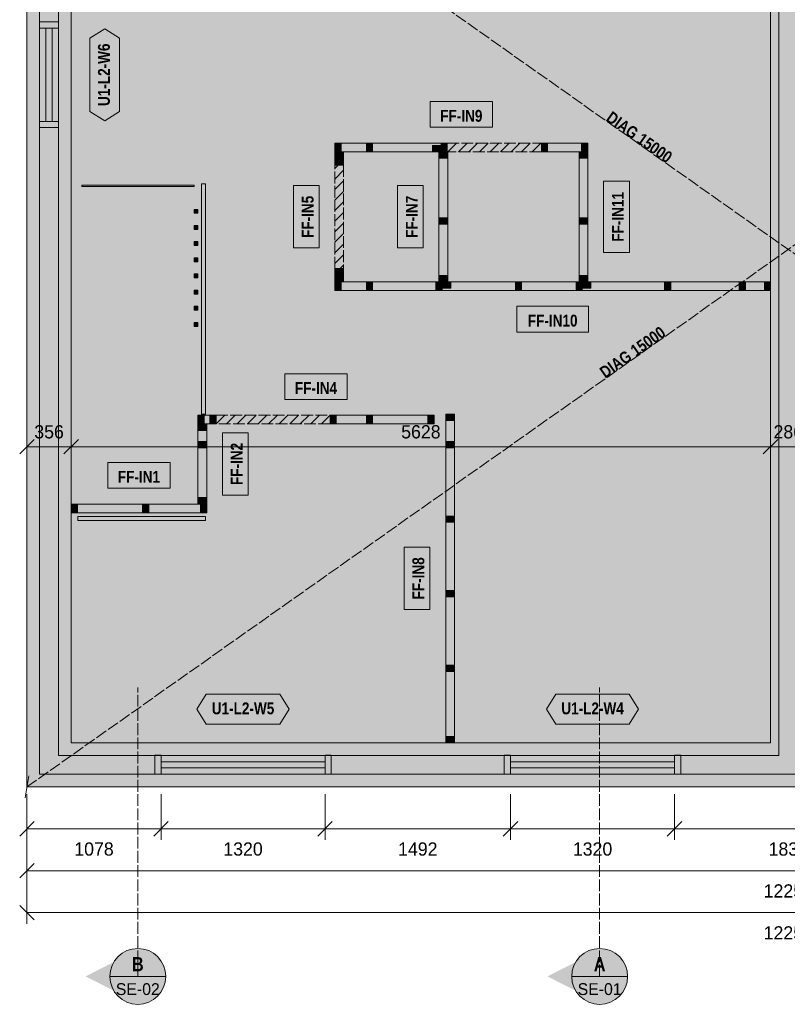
# Model space of a CAD drawing. Header units: millimetres. Extents: x 17 to 413, y 4 to 292.
# Tile 3 of 7: x 81 to 163, y 68 to 173. Entities that reach past the tile are written whole.
import ezdxf
from ezdxf.enums import TextEntityAlignment as Align

# ---------------------------------------------------------------- set-up
doc = ezdxf.new("R2010")
doc.units = ezdxf.units.MM
doc.linetypes.add('DASHED', pattern=[1.524, 1.27, -0.254])
for name, color, linetype in [('FILL-C_B2B2B5', 7, 'Continuous'), ('FILL-EPS', 7, 'Continuous'), ('FILL-RED', 7, 'Continuous'), ('FILL-TEAL_DK', 7, 'Continuous'), ('FILL-TIMBER', 7, 'Continuous'), ('FILL-WHITE', 7, 'Continuous'), ('LINE-C_85297A', 7, 'Continuous'), ('LINE-C_85297A-DASH', 7, 'DASHED'), ('LINE-INK', 7, 'Continuous'), ('LINE-INK-DASH', 7, 'DASHED'), ('LINE-RED', 7, 'Continuous'), ('LINE-RED-DASH', 7, 'DASHED'), ('LINE-STEEL_GREY', 7, 'Continuous'), ('LINE-STEEL_GREY-DASH', 7, 'DASHED'), ('LINE-TEAL_DK', 7, 'Continuous'), ('LINE-TIMBER_DK', 7, 'Continuous'), ('TEXT-C_85297A', 7, 'Continuous'), ('TEXT-INK', 7, 'Continuous'), ('TEXT-RED', 7, 'Continuous'), ('TEXT-TEAL_DK', 7, 'Continuous')]:
    doc.layers.add(name, color=color, linetype=linetype)
doc.styles.add('OpenSansCondensed-Bold', font='OpenSansCondensed-Bold.ttf')

msp = doc.modelspace()

# ---------------------------------------------------------------- hatches: boundary and pattern name
at = {"layer": 'FILL-C_B2B2B5', "true_color": 0xb2b2b5}
h = msp.add_hatch(color=253, dxfattribs=at)
h.dxf.hatch_style = 1
h.paths.add_polyline_path([(243.33, 205.08), (243.33, 92.42), (82.67, 92.42), (82.67, 205.08)])
h.paths.add_polyline_path([(241.3, 94.45), (241.3, 203.05), (164.02, 203.05), (164.02, 94.45)], flags=0)
h.paths.add_polyline_path([(84.7, 203.05), (84.7, 94.45), (161.98, 94.45), (161.98, 203.05)], flags=0)
at = {"layer": 'FILL-EPS', "true_color": 0xccffff}
h = msp.add_hatch(color=7, dxfattribs=at)
h.dxf.hatch_style = 1
h.paths.add_polyline_path([(81.32, 206.43), (244.68, 206.43), (244.68, 91.07), (81.32, 91.07)])
h.paths.add_polyline_path([(82.67, 205.08), (82.67, 92.42), (243.33, 92.42), (243.33, 205.08)], flags=0)
h = msp.add_hatch(color=7, dxfattribs=at)
h.dxf.hatch_style = 1
h.paths.add_polyline_path([(161.98, 203.05), (161.98, 94.45), (84.7, 94.45), (84.7, 203.05)])
h.paths.add_polyline_path([(161.09, 95.81), (161.09, 201.69), (86.06, 201.69), (86.06, 95.81)], flags=0)
at = {"layer": 'FILL-RED', "true_color": 0xb81a1f}
h = msp.add_hatch(color=242, dxfattribs=at)
h.dxf.hatch_style = 1
h.paths.add_polyline_path([(87.61, 70.73), (93.21, 67.88), (93.21, 73.58)])
h = msp.add_hatch(color=242, dxfattribs=at)
h.dxf.hatch_style = 1
h.paths.add_polyline_path([(137.16, 70.73), (142.76, 67.88), (142.76, 73.58)])
at = {"layer": 'FILL-TEAL_DK', "true_color": 0x006b5c}
h = msp.add_hatch(color=126, dxfattribs=at)
h.dxf.hatch_style = 1
h.paths.add_polyline_path([(82.67, 173.17), (84.71, 173.17), (84.71, 172.5), (82.67, 172.5)])
h = msp.add_hatch(color=126, dxfattribs=at)
h.dxf.hatch_style = 1
h.paths.add_polyline_path([(82.67, 162.5), (84.71, 162.5), (84.71, 161.83), (82.67, 161.83)])
h = msp.add_hatch(color=126, dxfattribs=at)
h.dxf.hatch_style = 1
h.paths.add_polyline_path([(95.03, 92.42), (95.03, 94.46), (95.7, 94.46), (95.7, 92.42), (95.03, 92.42)])
h = msp.add_hatch(color=126, dxfattribs=at)
h.dxf.hatch_style = 1
h.paths.add_polyline_path([(113.3, 94.46), (113.96, 94.46), (113.96, 92.42), (113.3, 92.42)])
h = msp.add_hatch(color=126, dxfattribs=at)
h.dxf.hatch_style = 1
h.paths.add_polyline_path([(132.53, 94.46), (133.2, 94.46), (133.2, 92.42), (132.53, 92.42)])
h = msp.add_hatch(color=126, dxfattribs=at)
h.dxf.hatch_style = 1
h.paths.add_polyline_path([(150.8, 94.46), (151.46, 94.46), (151.46, 92.42), (150.8, 92.42)])
at = {"layer": 'FILL-TIMBER', "true_color": 0xeddbb8}
h = msp.add_hatch(color=254, dxfattribs=at)
h.dxf.hatch_style = 1
h.paths.add_polyline_path([(115.02, 159.24), (114.55, 159.24), (114.35, 159.24), (114.35, 159.51), (114.35, 160.17), (114.82, 160.17), (115.02, 160.17), (115.02, 159.9)])
h = msp.add_hatch(color=254, dxfattribs=at)
h.dxf.hatch_style = 1
h.paths.add_polyline_path([(118.39, 159.24), (117.92, 159.24), (117.73, 159.24), (117.73, 159.51), (117.73, 160.17), (118.2, 160.17), (118.39, 160.17), (118.39, 159.9)])
h = msp.add_hatch(color=254, dxfattribs=at)
h.dxf.hatch_style = 1
h.paths.add_polyline_path([(125.74, 159.24), (125.08, 159.24), (124.81, 159.24), (124.81, 159.43), (124.81, 159.91), (125.47, 159.91), (125.74, 159.91), (125.74, 159.71)])
h = msp.add_hatch(color=254, dxfattribs=at)
h.dxf.hatch_style = 1
h.paths.add_polyline_path([(126.41, 159.24), (125.94, 159.24), (125.74, 159.24), (125.74, 159.51), (125.74, 160.17), (126.22, 160.17), (126.41, 160.17), (126.41, 159.9)])
h = msp.add_hatch(color=254, dxfattribs=at)
h.dxf.hatch_style = 1
h.paths.add_polyline_path([(137.18, 159.24), (136.71, 159.24), (136.52, 159.24), (136.52, 159.51), (136.52, 160.17), (136.99, 160.17), (137.18, 160.17), (137.18, 159.9)])
h = msp.add_hatch(color=254, dxfattribs=at)
h.dxf.hatch_style = 1
h.paths.add_polyline_path([(141.5, 159.24), (141.03, 159.24), (140.83, 159.24), (140.83, 159.51), (140.83, 160.17), (141.3, 160.17), (141.5, 160.17), (141.5, 159.9)])
h = msp.add_hatch(color=254, dxfattribs=at)
h.dxf.hatch_style = 1
h.paths.add_polyline_path([(115.28, 159.21), (115.28, 158.74), (115.28, 158.55), (115.01, 158.55), (114.35, 158.55), (114.35, 159.02), (114.35, 159.21), (114.62, 159.21)])
h = msp.add_hatch(color=254, dxfattribs=at)
h.dxf.hatch_style = 1
h.paths.add_polyline_path([(126.46, 159.21), (126.46, 158.74), (126.46, 158.55), (126.18, 158.55), (125.52, 158.55), (125.52, 159.02), (125.52, 159.21), (125.8, 159.21)])
h = msp.add_hatch(color=254, dxfattribs=at)
h.dxf.hatch_style = 1
h.paths.add_polyline_path([(141.5, 159.21), (141.5, 158.74), (141.5, 158.55), (141.22, 158.55), (140.56, 158.55), (140.56, 159.02), (140.56, 159.21), (140.84, 159.21)])
h = msp.add_hatch(color=254, dxfattribs=at)
h.dxf.hatch_style = 1
h.paths.add_polyline_path([(115.28, 158.48), (115.28, 158.01), (115.28, 157.81), (115.01, 157.81), (114.35, 157.81), (114.35, 158.29), (114.35, 158.48), (114.62, 158.48)])
h = msp.add_hatch(color=254, dxfattribs=at)
h.dxf.hatch_style = 1
h.paths.add_polyline_path([(126.46, 152.14), (126.46, 151.67), (126.46, 151.47), (126.18, 151.47), (125.52, 151.47), (125.52, 151.95), (125.52, 152.14), (125.8, 152.14)])
h = msp.add_hatch(color=254, dxfattribs=at)
h.dxf.hatch_style = 1
h.paths.add_polyline_path([(141.5, 152.14), (141.5, 151.67), (141.5, 151.47), (141.22, 151.47), (140.56, 151.47), (140.56, 151.95), (140.56, 152.14), (140.84, 152.14)])
h = msp.add_hatch(color=254, dxfattribs=at)
h.dxf.hatch_style = 1
h.paths.add_polyline_path([(115.28, 146.69), (115.28, 146.22), (115.28, 146.03), (115.01, 146.03), (114.35, 146.03), (114.35, 146.5), (114.35, 146.69), (114.62, 146.69)])
h = msp.add_hatch(color=254, dxfattribs=at)
h.dxf.hatch_style = 1
h.paths.add_polyline_path([(115.28, 145.96), (115.28, 145.49), (115.28, 145.29), (115.01, 145.29), (114.35, 145.29), (114.35, 145.77), (114.35, 145.96), (114.62, 145.96)])
h = msp.add_hatch(color=254, dxfattribs=at)
h.dxf.hatch_style = 1
h.paths.add_polyline_path([(126.46, 145.96), (126.46, 145.49), (126.46, 145.29), (126.18, 145.29), (125.52, 145.29), (125.52, 145.77), (125.52, 145.96), (125.8, 145.96)])
h = msp.add_hatch(color=254, dxfattribs=at)
h.dxf.hatch_style = 1
h.paths.add_polyline_path([(141.5, 145.96), (141.5, 145.49), (141.5, 145.29), (141.22, 145.29), (140.56, 145.29), (140.56, 145.77), (140.56, 145.96), (140.84, 145.96)])
h = msp.add_hatch(color=254, dxfattribs=at)
h.dxf.hatch_style = 1
h.paths.add_polyline_path([(115.02, 144.33), (114.55, 144.33), (114.35, 144.33), (114.35, 144.61), (114.35, 145.27), (114.82, 145.27), (115.02, 145.27), (115.02, 144.99)])
h = msp.add_hatch(color=254, dxfattribs=at)
h.dxf.hatch_style = 1
h.paths.add_polyline_path([(118.39, 144.33), (117.92, 144.33), (117.73, 144.33), (117.73, 144.61), (117.73, 145.27), (118.2, 145.27), (118.39, 145.27), (118.39, 144.99)])
h = msp.add_hatch(color=254, dxfattribs=at)
h.dxf.hatch_style = 1
h.paths.add_polyline_path([(125.86, 144.33), (125.39, 144.33), (125.19, 144.33), (125.19, 144.61), (125.19, 145.27), (125.66, 145.27), (125.86, 145.27), (125.86, 144.99)])
h = msp.add_hatch(color=254, dxfattribs=at)
h.dxf.hatch_style = 1
h.paths.add_polyline_path([(126.79, 144.6), (126.13, 144.6), (125.86, 144.6), (125.86, 144.79), (125.86, 145.27), (126.52, 145.27), (126.79, 145.27), (126.79, 145.07)])
h = msp.add_hatch(color=254, dxfattribs=at)
h.dxf.hatch_style = 1
h.paths.add_polyline_path([(134.39, 144.33), (133.92, 144.33), (133.73, 144.33), (133.73, 144.61), (133.73, 145.27), (134.2, 145.27), (134.39, 145.27), (134.39, 144.99)])
h = msp.add_hatch(color=254, dxfattribs=at)
h.dxf.hatch_style = 1
h.paths.add_polyline_path([(140.9, 144.33), (140.43, 144.33), (140.23, 144.33), (140.23, 144.61), (140.23, 145.27), (140.7, 145.27), (140.9, 145.27), (140.9, 144.99)])
h = msp.add_hatch(color=254, dxfattribs=at)
h.dxf.hatch_style = 1
h.paths.add_polyline_path([(141.83, 144.6), (141.17, 144.6), (140.9, 144.6), (140.9, 144.79), (140.9, 145.27), (141.56, 145.27), (141.83, 145.27), (141.83, 145.07)])
h = msp.add_hatch(color=254, dxfattribs=at)
h.dxf.hatch_style = 1
h.paths.add_polyline_path([(150.39, 144.33), (149.92, 144.33), (149.73, 144.33), (149.73, 144.61), (149.73, 145.27), (150.2, 145.27), (150.39, 145.27), (150.39, 144.99)])
h = msp.add_hatch(color=254, dxfattribs=at)
h.dxf.hatch_style = 1
h.paths.add_polyline_path([(158.39, 144.33), (157.92, 144.33), (157.73, 144.33), (157.73, 144.61), (157.73, 145.27), (158.2, 145.27), (158.39, 145.27), (158.39, 144.99)])
h = msp.add_hatch(color=254, dxfattribs=at)
h.dxf.hatch_style = 1
h.paths.add_polyline_path([(161.09, 144.33), (160.62, 144.33), (160.43, 144.33), (160.43, 144.61), (160.43, 145.27), (160.9, 145.27), (161.09, 145.27), (161.09, 144.99)])
h = msp.add_hatch(color=254, dxfattribs=at)
h.dxf.hatch_style = 1
h.paths.add_polyline_path([(127.17, 131.08), (127.17, 130.61), (127.17, 130.41), (126.9, 130.41), (126.24, 130.41), (126.24, 130.89), (126.24, 131.08), (126.51, 131.08)])
h = msp.add_hatch(color=254, dxfattribs=at)
h.dxf.hatch_style = 1
h.paths.add_polyline_path([(100.33, 130.03), (99.86, 130.03), (99.66, 130.03), (99.66, 130.3), (99.66, 130.96), (100.14, 130.96), (100.33, 130.96), (100.33, 130.69)])
h = msp.add_hatch(color=254, dxfattribs=at)
h.dxf.hatch_style = 1
h.paths.add_polyline_path([(100.6, 130), (100.6, 129.53), (100.6, 129.33), (100.32, 129.33), (99.66, 129.33), (99.66, 129.81), (99.66, 130), (99.94, 130)])
h = msp.add_hatch(color=254, dxfattribs=at)
h.dxf.hatch_style = 1
h.paths.add_polyline_path([(101.6, 130.03), (101.13, 130.03), (100.93, 130.03), (100.93, 130.3), (100.93, 130.96), (101.4, 130.96), (101.6, 130.96), (101.6, 130.69)])
h = msp.add_hatch(color=254, dxfattribs=at)
h.dxf.hatch_style = 1
h.paths.add_polyline_path([(114.5, 130.03), (114.03, 130.03), (113.84, 130.03), (113.84, 130.3), (113.84, 130.96), (114.31, 130.96), (114.5, 130.96), (114.5, 130.69)])
h = msp.add_hatch(color=254, dxfattribs=at)
h.dxf.hatch_style = 1
h.paths.add_polyline_path([(118.39, 130.03), (117.92, 130.03), (117.73, 130.03), (117.73, 130.3), (117.73, 130.96), (118.2, 130.96), (118.39, 130.96), (118.39, 130.69)])
h = msp.add_hatch(color=254, dxfattribs=at)
h.dxf.hatch_style = 1
h.paths.add_polyline_path([(125, 130.03), (124.53, 130.03), (124.33, 130.03), (124.33, 130.3), (124.33, 130.96), (124.81, 130.96), (125, 130.96), (125, 130.69)])
h = msp.add_hatch(color=254, dxfattribs=at)
h.dxf.hatch_style = 1
h.paths.add_polyline_path([(100.6, 128.14), (100.6, 127.67), (100.6, 127.47), (100.32, 127.47), (99.66, 127.47), (99.66, 127.95), (99.66, 128.14), (99.94, 128.14)])
h = msp.add_hatch(color=254, dxfattribs=at)
h.dxf.hatch_style = 1
h.paths.add_polyline_path([(127.17, 128.14), (127.17, 127.67), (127.17, 127.47), (126.9, 127.47), (126.24, 127.47), (126.24, 127.95), (126.24, 128.14), (126.51, 128.14)])
h = msp.add_hatch(color=254, dxfattribs=at)
h.dxf.hatch_style = 1
h.paths.add_polyline_path([(100.6, 122.13), (100.6, 121.65), (100.6, 121.46), (100.32, 121.46), (99.66, 121.46), (99.66, 121.93), (99.66, 122.13), (99.94, 122.13)])
h = msp.add_hatch(color=254, dxfattribs=at)
h.dxf.hatch_style = 1
h.paths.add_polyline_path([(86.73, 120.5), (86.26, 120.5), (86.06, 120.5), (86.06, 120.77), (86.06, 121.43), (86.54, 121.43), (86.73, 121.43), (86.73, 121.16)])
h = msp.add_hatch(color=254, dxfattribs=at)
h.dxf.hatch_style = 1
h.paths.add_polyline_path([(94.39, 120.5), (93.92, 120.5), (93.73, 120.5), (93.73, 120.77), (93.73, 121.43), (94.2, 121.43), (94.39, 121.43), (94.39, 121.16)])
h = msp.add_hatch(color=254, dxfattribs=at)
h.dxf.hatch_style = 1
h.paths.add_polyline_path([(100.6, 120.5), (100.13, 120.5), (99.93, 120.5), (99.93, 120.77), (99.93, 121.43), (100.4, 121.43), (100.6, 121.43), (100.6, 121.16)])
h = msp.add_hatch(color=254, dxfattribs=at)
h.dxf.hatch_style = 1
h.paths.add_polyline_path([(127.17, 120.14), (127.17, 119.67), (127.17, 119.47), (126.9, 119.47), (126.24, 119.47), (126.24, 119.95), (126.24, 120.14), (126.51, 120.14)])
h = msp.add_hatch(color=254, dxfattribs=at)
h.dxf.hatch_style = 1
h.paths.add_polyline_path([(127.17, 112.14), (127.17, 111.67), (127.17, 111.47), (126.9, 111.47), (126.24, 111.47), (126.24, 111.95), (126.24, 112.14), (126.51, 112.14)])
h = msp.add_hatch(color=254, dxfattribs=at)
h.dxf.hatch_style = 1
h.paths.add_polyline_path([(127.17, 104.14), (127.17, 103.67), (127.17, 103.47), (126.9, 103.47), (126.24, 103.47), (126.24, 103.95), (126.24, 104.14), (126.51, 104.14)])
h = msp.add_hatch(color=254, dxfattribs=at)
h.dxf.hatch_style = 1
h.paths.add_polyline_path([(127.17, 96.48), (127.17, 96.01), (127.17, 95.81), (126.9, 95.81), (126.24, 95.81), (126.24, 96.29), (126.24, 96.48), (126.51, 96.48)])
at = {"layer": 'FILL-WHITE', "true_color": 0xffffff}
h = msp.add_hatch(color=7, dxfattribs=at)
h.dxf.hatch_style = 1
h.paths.add_polyline_path([(89.66, 162.56), (88.06, 163.56), (88.06, 171.44), (89.66, 172.44), (91.26, 171.44), (91.26, 163.56)])
h = msp.add_hatch(color=7, dxfattribs=at)
h.dxf.hatch_style = 1
h.paths.add_polyline_path([(141.15, 162.71), (150.79, 155.9), (152.85, 158.81), (143.21, 165.62)])
h = msp.add_hatch(color=7, dxfattribs=at)
h.dxf.hatch_style = 1
h.paths.add_polyline_path([(124.58, 161.86), (131.27, 161.86), (131.27, 164.62), (124.58, 164.62)])
at = {"layer": 'FILL-WHITE', "true_color": 0xfaf5e8}
h = msp.add_hatch(color=7, dxfattribs=at)
h.dxf.hatch_style = 1
h.paths.add_polyline_path([(118.39, 159.24), (117.92, 159.24), (117.73, 159.24), (115.02, 159.24), (114.55, 159.24), (114.35, 159.24), (114.35, 159.51), (114.35, 160.17), (114.82, 160.17), (115.02, 160.17), (117.73, 160.17), (118.2, 160.17), (118.39, 160.17), (125.74, 160.17), (126.22, 160.17), (126.41, 160.17), (126.41, 159.9), (126.41, 159.24), (125.94, 159.24), (125.74, 159.24), (125.08, 159.24), (124.81, 159.24)])
at = {"layer": 'FILL-WHITE', "true_color": 0xffffff}
h = msp.add_hatch(color=7, dxfattribs=at)
h.dxf.hatch_style = 1
h.paths.add_polyline_path([(126.41, 159.24), (126.41, 160.17), (136.52, 160.17), (136.52, 159.24)])
at = {"layer": 'FILL-WHITE', "true_color": 0xfaf5e8}
h = msp.add_hatch(color=7, dxfattribs=at)
h.dxf.hatch_style = 1
h.paths.add_polyline_path([(136.52, 159.24), (136.52, 159.51), (136.52, 160.17), (136.99, 160.17), (137.18, 160.17), (140.83, 160.17), (141.3, 160.17), (141.5, 160.17), (141.5, 159.9), (141.5, 159.24), (141.03, 159.24), (140.83, 159.24), (137.18, 159.24), (136.71, 159.24)])
h = msp.add_hatch(color=7, dxfattribs=at)
h.dxf.hatch_style = 1
h.paths.add_polyline_path([(115.28, 157.81), (115.01, 157.81), (114.35, 157.81), (114.35, 158.29), (114.35, 158.48), (114.35, 158.55), (114.35, 159.02), (114.35, 159.21), (114.62, 159.21), (115.28, 159.21), (115.28, 158.74), (115.28, 158.55), (115.28, 158.48), (115.28, 158.01)])
h = msp.add_hatch(color=7, dxfattribs=at)
h.dxf.hatch_style = 1
h.paths.add_polyline_path([(126.46, 145.29), (126.18, 145.29), (125.52, 145.29), (125.52, 145.77), (125.52, 145.96), (125.52, 151.47), (125.52, 151.95), (125.52, 152.14), (125.52, 158.55), (125.52, 159.02), (125.52, 159.21), (125.8, 159.21), (126.46, 159.21), (126.46, 158.74), (126.46, 158.55), (126.46, 152.14), (126.46, 151.67), (126.46, 151.47), (126.46, 145.96), (126.46, 145.49)])
h = msp.add_hatch(color=7, dxfattribs=at)
h.dxf.hatch_style = 1
h.paths.add_polyline_path([(141.5, 145.29), (141.22, 145.29), (140.56, 145.29), (140.56, 145.77), (140.56, 145.96), (140.56, 151.47), (140.56, 151.95), (140.56, 152.14), (140.56, 158.55), (140.56, 159.02), (140.56, 159.21), (140.84, 159.21), (141.5, 159.21), (141.5, 158.74), (141.5, 158.55), (141.5, 152.14), (141.5, 151.67), (141.5, 151.47), (141.5, 145.96), (141.5, 145.49)])
at = {"layer": 'FILL-WHITE', "true_color": 0xffffff}
h = msp.add_hatch(color=7, dxfattribs=at)
h.dxf.hatch_style = 1
h.paths.add_polyline_path([(114.35, 146.69), (114.35, 157.81), (115.28, 157.81), (115.28, 146.69)])
h = msp.add_hatch(color=7, dxfattribs=at)
h.dxf.hatch_style = 1
h.paths.add_polyline_path([(87.2, 155.64), (99.24, 155.64), (99.24, 155.52), (87.2, 155.52)])
h = msp.add_hatch(color=7, dxfattribs=at)
h.dxf.hatch_style = 1
h.paths.add_polyline_path([(100.06, 155.8), (100.49, 155.8), (100.49, 131.08), (100.06, 131.08)])
h = msp.add_hatch(color=7, dxfattribs=at)
h.dxf.hatch_style = 1
h.paths.add_polyline_path([(112.67, 148.91), (112.67, 155.6), (109.9, 155.6), (109.9, 148.91)])
h = msp.add_hatch(color=7, dxfattribs=at)
h.dxf.hatch_style = 1
h.paths.add_polyline_path([(123.84, 148.91), (123.84, 155.6), (121.08, 155.6), (121.08, 148.91)])
h = msp.add_hatch(color=7, dxfattribs=at)
h.dxf.hatch_style = 1
h.paths.add_polyline_path([(145.95, 148.42), (145.95, 156.09), (143.18, 156.09), (143.18, 148.42)])
h = msp.add_hatch(color=7, dxfattribs=at)
h.dxf.hatch_style = 1
h.paths.add_polyline_path([(99.24, 153.05), (99.66, 153.05), (99.66, 152.63), (99.24, 152.63)])
h = msp.add_hatch(color=7, dxfattribs=at)
h.dxf.hatch_style = 1
h.paths.add_polyline_path([(99.24, 151.32), (99.66, 151.32), (99.66, 150.89), (99.24, 150.89)])
h = msp.add_hatch(color=7, dxfattribs=at)
h.dxf.hatch_style = 1
h.paths.add_polyline_path([(99.24, 149.59), (99.66, 149.59), (99.66, 149.16), (99.24, 149.16)])
h = msp.add_hatch(color=7, dxfattribs=at)
h.dxf.hatch_style = 1
h.paths.add_polyline_path([(99.24, 147.85), (99.66, 147.85), (99.66, 147.43), (99.24, 147.43)])
h = msp.add_hatch(color=7, dxfattribs=at)
h.dxf.hatch_style = 1
h.paths.add_polyline_path([(99.24, 146.12), (99.66, 146.12), (99.66, 145.69), (99.24, 145.69)])
at = {"layer": 'FILL-WHITE', "true_color": 0xfaf5e8}
h = msp.add_hatch(color=7, dxfattribs=at)
h.dxf.hatch_style = 1
h.paths.add_polyline_path([(115.28, 145.29), (115.01, 145.29), (114.35, 145.29), (114.35, 145.77), (114.35, 145.96), (114.35, 146.03), (114.35, 146.5), (114.35, 146.69), (114.62, 146.69), (115.28, 146.69), (115.28, 146.22), (115.28, 146.03), (115.28, 145.96), (115.28, 145.49)])
h = msp.add_hatch(color=7, dxfattribs=at)
h.dxf.hatch_style = 1
h.paths.add_polyline_path([(114.35, 144.33), (114.35, 144.61), (114.35, 145.27), (114.82, 145.27), (115.02, 145.27), (117.73, 145.27), (118.2, 145.27), (118.39, 145.27), (125.19, 145.27), (125.66, 145.27), (125.86, 145.27), (126.52, 145.27), (126.79, 145.27), (133.73, 145.27), (134.2, 145.27), (134.39, 145.27), (140.23, 145.27), (140.7, 145.27), (140.9, 145.27), (141.56, 145.27), (141.83, 145.27), (149.73, 145.27), (150.2, 145.27), (150.39, 145.27), (157.73, 145.27), (158.2, 145.27), (158.39, 145.27), (160.43, 145.27), (160.9, 145.27), (161.09, 145.27), (161.09, 144.99), (161.09, 144.33), (160.62, 144.33), (160.43, 144.33), (158.39, 144.33), (157.92, 144.33), (157.73, 144.33), (150.39, 144.33), (149.92, 144.33), (149.73, 144.33), (140.9, 144.33), (140.43, 144.33), (140.23, 144.33), (134.39, 144.33), (133.92, 144.33), (133.73, 144.33), (125.86, 144.33), (125.39, 144.33), (125.19, 144.33), (118.39, 144.33), (117.92, 144.33), (117.73, 144.33), (115.02, 144.33), (114.55, 144.33)])
at = {"layer": 'FILL-WHITE', "true_color": 0xffffff}
h = msp.add_hatch(color=7, dxfattribs=at)
h.dxf.hatch_style = 1
h.paths.add_polyline_path([(99.24, 144.39), (99.66, 144.39), (99.66, 143.96), (99.24, 143.96)])
h = msp.add_hatch(color=7, dxfattribs=at)
h.dxf.hatch_style = 1
h.paths.add_polyline_path([(99.24, 142.65), (99.66, 142.65), (99.66, 142.23), (99.24, 142.23)])
h = msp.add_hatch(color=7, dxfattribs=at)
h.dxf.hatch_style = 1
h.paths.add_polyline_path([(133.89, 139.88), (141.56, 139.88), (141.56, 142.65), (133.89, 142.65)])
h = msp.add_hatch(color=7, dxfattribs=at)
h.dxf.hatch_style = 1
h.paths.add_polyline_path([(142.53, 132.83), (152.18, 139.64), (150.12, 142.55), (140.48, 135.74)])
h = msp.add_hatch(color=7, dxfattribs=at)
h.dxf.hatch_style = 1
h.paths.add_polyline_path([(99.24, 140.92), (99.66, 140.92), (99.66, 140.49), (99.24, 140.49)])
h = msp.add_hatch(color=7, dxfattribs=at)
h.dxf.hatch_style = 1
h.paths.add_polyline_path([(108.99, 132.64), (115.68, 132.64), (115.68, 135.41), (108.99, 135.41)])
at = {"layer": 'FILL-WHITE', "true_color": 0xfaf5e8}
h = msp.add_hatch(color=7, dxfattribs=at)
h.dxf.hatch_style = 1
h.paths.add_polyline_path([(127.17, 95.81), (126.9, 95.81), (126.24, 95.81), (126.24, 96.29), (126.24, 96.48), (126.24, 103.47), (126.24, 103.95), (126.24, 104.14), (126.24, 111.47), (126.24, 111.95), (126.24, 112.14), (126.24, 119.47), (126.24, 119.95), (126.24, 120.14), (126.24, 127.47), (126.24, 127.95), (126.24, 128.14), (126.24, 130.41), (126.24, 130.89), (126.24, 131.08), (126.51, 131.08), (127.17, 131.08), (127.17, 130.61), (127.17, 130.41), (127.17, 128.14), (127.17, 127.67), (127.17, 127.47), (127.17, 120.14), (127.17, 119.67), (127.17, 119.47), (127.17, 112.14), (127.17, 111.67), (127.17, 111.47), (127.17, 104.14), (127.17, 103.67), (127.17, 103.47), (127.17, 96.48), (127.17, 96.01)])
h = msp.add_hatch(color=7, dxfattribs=at)
h.dxf.hatch_style = 1
h.paths.add_polyline_path([(99.66, 130.03), (99.66, 130.3), (99.66, 130.96), (100.14, 130.96), (100.33, 130.96), (100.93, 130.96), (101.4, 130.96), (101.6, 130.96), (101.6, 130.69), (101.6, 130.03), (101.13, 130.03), (100.93, 130.03), (100.33, 130.03), (99.86, 130.03)])
h = msp.add_hatch(color=7, dxfattribs=at)
h.dxf.hatch_style = 1
h.paths.add_polyline_path([(100.6, 121.46), (100.32, 121.46), (99.66, 121.46), (99.66, 121.93), (99.66, 122.13), (99.66, 127.47), (99.66, 127.95), (99.66, 128.14), (99.66, 129.33), (99.66, 129.81), (99.66, 130), (99.94, 130), (100.6, 130), (100.6, 129.53), (100.6, 129.33), (100.6, 128.14), (100.6, 127.67), (100.6, 127.47), (100.6, 122.13), (100.6, 121.65)])
at = {"layer": 'FILL-WHITE', "true_color": 0xffffff}
h = msp.add_hatch(color=7, dxfattribs=at)
h.dxf.hatch_style = 1
h.paths.add_polyline_path([(101.6, 130.03), (101.6, 130.96), (113.84, 130.96), (113.84, 130.03)])
at = {"layer": 'FILL-WHITE', "true_color": 0xfaf5e8}
h = msp.add_hatch(color=7, dxfattribs=at)
h.dxf.hatch_style = 1
h.paths.add_polyline_path([(113.84, 130.03), (113.84, 130.3), (113.84, 130.96), (114.31, 130.96), (114.5, 130.96), (117.73, 130.96), (118.2, 130.96), (118.39, 130.96), (124.33, 130.96), (124.81, 130.96), (125, 130.96), (125, 130.69), (125, 130.03), (124.53, 130.03), (124.33, 130.03), (118.39, 130.03), (117.92, 130.03), (117.73, 130.03), (114.5, 130.03), (114.03, 130.03)])
at = {"layer": 'FILL-WHITE', "true_color": 0xffffff}
h = msp.add_hatch(color=7, dxfattribs=at)
h.dxf.hatch_style = 1
h.paths.add_polyline_path([(105.05, 122.39), (105.05, 129.07), (102.28, 129.07), (102.28, 122.39)])
h = msp.add_hatch(color=7, dxfattribs=at)
h.dxf.hatch_style = 1
h.paths.add_polyline_path([(89.99, 123.12), (96.67, 123.12), (96.67, 125.88), (89.99, 125.88)])
at = {"layer": 'FILL-WHITE', "true_color": 0xfaf5e8}
h = msp.add_hatch(color=7, dxfattribs=at)
h.dxf.hatch_style = 1
h.paths.add_polyline_path([(86.06, 120.5), (86.06, 120.77), (86.06, 121.43), (86.54, 121.43), (86.73, 121.43), (93.73, 121.43), (94.2, 121.43), (94.39, 121.43), (99.93, 121.43), (100.4, 121.43), (100.6, 121.43), (100.6, 121.16), (100.6, 120.5), (100.13, 120.5), (99.93, 120.5), (94.39, 120.5), (93.92, 120.5), (93.73, 120.5), (86.73, 120.5), (86.26, 120.5)])
at = {"layer": 'FILL-WHITE', "true_color": 0xffffff}
h = msp.add_hatch(color=7, dxfattribs=at)
h.dxf.hatch_style = 1
h.paths.add_polyline_path([(86.77, 120.09), (100.49, 120.09), (100.49, 119.66), (86.77, 119.66)])
h = msp.add_hatch(color=7, dxfattribs=at)
h.dxf.hatch_style = 1
h.paths.add_polyline_path([(124.55, 110.1), (124.55, 116.79), (121.79, 116.79), (121.79, 110.1)])
h = msp.add_hatch(color=7, dxfattribs=at)
h.dxf.hatch_style = 1
h.paths.add_polyline_path([(99.56, 99.41), (100.56, 101.01), (108.44, 101.01), (109.44, 99.41), (108.44, 97.81), (100.56, 97.81)])
h = msp.add_hatch(color=7, dxfattribs=at)
h.dxf.hatch_style = 1
h.paths.add_polyline_path([(137.06, 99.41), (138.06, 101.01), (145.94, 101.01), (146.94, 99.41), (145.94, 97.81), (138.06, 97.81)])
h = msp.add_hatch(color=7, dxfattribs=at)
h.dxf.hatch_style = 1
h.paths.add_polyline_path([(96.21, 70.73), (96.11, 71.51), (95.81, 72.23), (95.33, 72.85), (94.71, 73.33), (93.99, 73.63), (93.21, 73.73), (92.43, 73.63), (91.71, 73.33), (91.09, 72.85), (90.61, 72.23), (90.31, 71.51), (90.21, 70.73), (90.31, 69.96), (90.61, 69.23), (91.09, 68.61), (91.71, 68.14), (92.43, 67.84), (93.21, 67.73), (93.99, 67.84), (94.71, 68.14), (95.33, 68.61), (95.81, 69.23), (96.11, 69.96)])
h = msp.add_hatch(color=7, dxfattribs=at)
h.dxf.hatch_style = 1
h.paths.add_polyline_path([(145.76, 70.73), (145.66, 71.51), (145.36, 72.23), (144.88, 72.85), (144.26, 73.33), (143.53, 73.63), (142.76, 73.73), (141.98, 73.63), (141.26, 73.33), (140.64, 72.85), (140.16, 72.23), (139.86, 71.51), (139.76, 70.73), (139.86, 69.96), (140.16, 69.23), (140.64, 68.61), (141.26, 68.14), (141.98, 67.84), (142.76, 67.73), (143.53, 67.84), (144.26, 68.14), (144.88, 68.61), (145.36, 69.23), (145.66, 69.96)])

# ---------------------------------------------------------------- linework, layer by layer
at = {"layer": 'LINE-C_85297A', "lineweight": 5}
msp.add_line((81.11, 89.88), (81.52, 92.25), dxfattribs=at)
at = {"layer": 'LINE-C_85297A-DASH', "lineweight": 5}
for p, q in [((81.32, 91.07), (244.68, 206.43)), ((81.32, 206.43), (244.68, 91.07))]:
    msp.add_line(p, q, dxfattribs=at)
at = {"layer": 'LINE-INK', "lineweight": 5}
for p, q in [((81.32, 172.5), (81.32, 162.5)), ((83.35, 172.5), (83.35, 162.5)), ((84.02, 172.5), (84.02, 162.5)), ((86.06, 172.5), (86.06, 162.5)), ((80.54, 126.8), (82.1, 128.35)), ((81.32, 127.57), (81.32, 128.77)), ((85.28, 126.8), (86.84, 128.35)), ((86.06, 127.57), (86.06, 128.77)), ((160.32, 126.8), (161.87, 128.35)), ((161.09, 127.57), (161.09, 128.77)), ((81.32, 127.57), (244.68, 127.57)), ((95.7, 95.81), (113.3, 95.81)), ((133.2, 95.81), (150.8, 95.81)), ((95.7, 93.77), (113.3, 93.77)), ((95.7, 93.1), (113.3, 93.1)), ((133.2, 93.77), (150.8, 93.77)), ((133.2, 93.1), (150.8, 93.1)), ((95.7, 91.07), (113.3, 91.07)), ((133.2, 91.07), (150.8, 91.07)), ((81.32, 90.27), (81.32, 85.37)), ((81.32, 90.27), (81.32, 80.87)), ((81.32, 90.27), (81.32, 76.37)), ((95.7, 90.27), (95.7, 85.37)), ((113.3, 90.27), (113.3, 85.37)), ((133.2, 90.27), (133.2, 85.37)), ((150.8, 90.27), (150.8, 85.37)), ((82.1, 87.34), (80.54, 85.79)), ((96.48, 87.34), (94.92, 85.79)), ((114.08, 87.34), (112.52, 85.79)), ((133.98, 87.34), (132.42, 85.79)), ((151.58, 87.34), (150.02, 85.79)), ((244.68, 86.57), (81.32, 86.57)), ((82.1, 82.84), (80.54, 81.29)), ((244.68, 82.07), (81.32, 82.07)), ((80.54, 78.34), (82.1, 76.79)), ((81.32, 77.57), (244.68, 77.57))]:
    msp.add_line(p, q, dxfattribs=at)
for points in [[(81.32, 91.07), (81.32, 206.43), (244.68, 206.43), (244.68, 91.07)], [(86.06, 95.81), (161.09, 95.81), (161.09, 201.69), (86.06, 201.69)], [(124.58, 161.86), (131.27, 161.86), (131.27, 164.62), (124.58, 164.62)], [(118.39, 159.24), (117.92, 159.24), (117.73, 159.24), (115.02, 159.24), (114.55, 159.24), (114.35, 159.24), (114.35, 159.24), (114.35, 159.51), (114.35, 160.17), (114.35, 160.17), (114.82, 160.17), (115.02, 160.17), (117.73, 160.17), (118.2, 160.17), (118.39, 160.17), (125.74, 160.17), (126.22, 160.17), (126.41, 160.17), (126.41, 160.17), (126.41, 159.9), (126.41, 159.24), (126.41, 159.24), (125.94, 159.24), (125.74, 159.24), (125.08, 159.24), (124.81, 159.24)], [(136.52, 159.24), (136.52, 159.24), (136.52, 159.24), (136.52, 159.51), (136.52, 160.17), (136.52, 160.17), (136.52, 160.17), (136.52, 160.17), (136.99, 160.17), (137.18, 160.17), (140.83, 160.17), (141.3, 160.17), (141.5, 160.17), (141.5, 160.17), (141.5, 160.17), (141.5, 160.17), (141.5, 159.9), (141.5, 159.24), (141.5, 159.24), (141.5, 159.24), (141.5, 159.24), (141.03, 159.24), (140.83, 159.24), (137.18, 159.24), (136.71, 159.24), (136.52, 159.24)], [(115.28, 157.81), (115.01, 157.81), (114.35, 157.81), (114.35, 158.29), (114.35, 158.48), (114.35, 158.55), (114.35, 159.02), (114.35, 159.21), (114.62, 159.21), (115.28, 159.21), (115.28, 158.74), (115.28, 158.55), (115.28, 158.48), (115.28, 158.01)], [(126.46, 145.29), (126.46, 145.29), (126.18, 145.29), (125.52, 145.29), (125.52, 145.29), (125.52, 145.77), (125.52, 145.96), (125.52, 151.47), (125.52, 151.95), (125.52, 152.14), (125.52, 158.55), (125.52, 159.02), (125.52, 159.21), (125.52, 159.21), (125.8, 159.21), (126.46, 159.21), (126.46, 159.21), (126.46, 158.74), (126.46, 158.55), (126.46, 152.14), (126.46, 151.67), (126.46, 151.47), (126.46, 145.96), (126.46, 145.49)], [(141.5, 145.29), (141.5, 145.29), (141.5, 145.29), (141.5, 145.29), (141.22, 145.29), (140.56, 145.29), (140.56, 145.29), (140.56, 145.29), (140.56, 145.29), (140.56, 145.77), (140.56, 145.96), (140.56, 151.47), (140.56, 151.95), (140.56, 152.14), (140.56, 158.55), (140.56, 159.02), (140.56, 159.21), (140.56, 159.21), (140.56, 159.21), (140.56, 159.21), (140.84, 159.21), (141.5, 159.21), (141.5, 159.21), (141.5, 159.21), (141.5, 159.21), (141.5, 158.74), (141.5, 158.55), (141.5, 152.14), (141.5, 151.67), (141.5, 151.47), (141.5, 145.96), (141.5, 145.49)], [(87.2, 155.64), (87.2, 155.64), (99.24, 155.64), (99.24, 155.52), (99.24, 155.52), (87.2, 155.52)], [(100.06, 155.8), (100.06, 155.8), (100.06, 155.8), (100.06, 155.8), (100.49, 155.8), (100.49, 131.08), (100.49, 131.08), (100.49, 131.08), (100.49, 131.08), (100.06, 131.08)], [(112.67, 148.91), (112.67, 155.6), (109.9, 155.6), (109.9, 148.91)], [(123.84, 148.91), (123.84, 155.6), (121.08, 155.6), (121.08, 148.91)], [(145.95, 148.42), (145.95, 156.09), (143.18, 156.09), (143.18, 148.42)], [(99.24, 153.05), (99.66, 153.05), (99.66, 152.63), (99.24, 152.63)], [(99.24, 151.32), (99.66, 151.32), (99.66, 150.89), (99.24, 150.89)], [(99.24, 149.59), (99.66, 149.59), (99.66, 149.16), (99.24, 149.16)], [(99.24, 147.85), (99.66, 147.85), (99.66, 147.43), (99.24, 147.43)], [(99.24, 146.12), (99.66, 146.12), (99.66, 145.69), (99.24, 145.69)], [(115.28, 145.29), (115.01, 145.29), (114.35, 145.29), (114.35, 145.77), (114.35, 145.96), (114.35, 146.03), (114.35, 146.5), (114.35, 146.69), (114.62, 146.69), (115.28, 146.69), (115.28, 146.22), (115.28, 146.03), (115.28, 145.96), (115.28, 145.49)], [(114.35, 144.33), (114.35, 144.61), (114.35, 145.27), (114.35, 145.27), (114.82, 145.27), (115.02, 145.27), (117.73, 145.27), (118.2, 145.27), (118.39, 145.27), (125.19, 145.27), (125.66, 145.27), (125.86, 145.27), (126.52, 145.27), (126.79, 145.27), (133.73, 145.27), (134.2, 145.27), (134.39, 145.27), (140.23, 145.27), (140.7, 145.27), (140.9, 145.27), (141.56, 145.27), (141.83, 145.27), (149.73, 145.27), (150.2, 145.27), (150.39, 145.27), (157.73, 145.27), (158.2, 145.27), (158.39, 145.27), (160.43, 145.27), (160.9, 145.27), (161.09, 145.27), (161.09, 145.27), (161.09, 144.99), (161.09, 144.33), (161.09, 144.33), (160.62, 144.33), (160.43, 144.33), (158.39, 144.33), (157.92, 144.33), (157.73, 144.33), (150.39, 144.33), (149.92, 144.33), (149.73, 144.33), (140.9, 144.33), (140.43, 144.33), (140.23, 144.33), (134.39, 144.33), (133.92, 144.33), (133.73, 144.33), (125.86, 144.33), (125.39, 144.33), (125.19, 144.33), (118.39, 144.33), (117.92, 144.33), (117.73, 144.33), (115.02, 144.33), (114.55, 144.33), (114.35, 144.33)], [(99.24, 144.39), (99.66, 144.39), (99.66, 143.96), (99.24, 143.96)], [(99.24, 142.65), (99.66, 142.65), (99.66, 142.23), (99.24, 142.23)], [(133.89, 139.88), (141.56, 139.88), (141.56, 142.65), (133.89, 142.65)], [(99.24, 140.92), (99.66, 140.92), (99.66, 140.49), (99.24, 140.49)], [(108.99, 132.64), (115.68, 132.64), (115.68, 135.41), (108.99, 135.41)], [(127.17, 95.81), (127.17, 95.81), (126.9, 95.81), (126.24, 95.81), (126.24, 95.81), (126.24, 96.29), (126.24, 96.48), (126.24, 103.47), (126.24, 103.95), (126.24, 104.14), (126.24, 111.47), (126.24, 111.95), (126.24, 112.14), (126.24, 119.47), (126.24, 119.95), (126.24, 120.14), (126.24, 127.47), (126.24, 127.95), (126.24, 128.14), (126.24, 130.41), (126.24, 130.89), (126.24, 131.08), (126.24, 131.08), (126.51, 131.08), (127.17, 131.08), (127.17, 131.08), (127.17, 130.61), (127.17, 130.41), (127.17, 128.14), (127.17, 127.67), (127.17, 127.47), (127.17, 120.14), (127.17, 119.67), (127.17, 119.47), (127.17, 112.14), (127.17, 111.67), (127.17, 111.47), (127.17, 104.14), (127.17, 103.67), (127.17, 103.47), (127.17, 96.48), (127.17, 96.01)], [(99.66, 130.03), (99.66, 130.3), (99.66, 130.96), (100.14, 130.96), (100.33, 130.96), (100.93, 130.96), (101.4, 130.96), (101.6, 130.96), (101.6, 130.69), (101.6, 130.03), (101.13, 130.03), (100.93, 130.03), (100.33, 130.03), (99.86, 130.03)], [(100.6, 121.46), (100.6, 121.46), (100.32, 121.46), (99.66, 121.46), (99.66, 121.46), (99.66, 121.93), (99.66, 122.13), (99.66, 127.47), (99.66, 127.95), (99.66, 128.14), (99.66, 129.33), (99.66, 129.81), (99.66, 130), (99.66, 130), (99.94, 130), (100.6, 130), (100.6, 130), (100.6, 129.53), (100.6, 129.33), (100.6, 128.14), (100.6, 127.67), (100.6, 127.47), (100.6, 122.13), (100.6, 121.65)], [(113.84, 130.03), (113.84, 130.03), (113.84, 130.03), (113.84, 130.3), (113.84, 130.96), (113.84, 130.96), (113.84, 130.96), (113.84, 130.96), (114.31, 130.96), (114.5, 130.96), (117.73, 130.96), (118.2, 130.96), (118.39, 130.96), (124.33, 130.96), (124.81, 130.96), (125, 130.96), (125, 130.96), (125, 130.96), (125, 130.96), (125, 130.69), (125, 130.03), (125, 130.03), (125, 130.03), (125, 130.03), (124.53, 130.03), (124.33, 130.03), (118.39, 130.03), (117.92, 130.03), (117.73, 130.03), (114.5, 130.03), (114.03, 130.03), (113.84, 130.03)], [(105.05, 122.39), (105.05, 129.07), (102.28, 129.07), (102.28, 122.39)], [(89.99, 123.12), (96.67, 123.12), (96.67, 125.88), (89.99, 125.88)], [(86.06, 120.5), (86.06, 120.5), (86.06, 120.77), (86.06, 121.43), (86.06, 121.43), (86.54, 121.43), (86.73, 121.43), (93.73, 121.43), (94.2, 121.43), (94.39, 121.43), (99.93, 121.43), (100.4, 121.43), (100.6, 121.43), (100.6, 121.43), (100.6, 121.16), (100.6, 120.5), (100.6, 120.5), (100.13, 120.5), (99.93, 120.5), (94.39, 120.5), (93.92, 120.5), (93.73, 120.5), (86.73, 120.5), (86.26, 120.5)], [(86.77, 120.09), (100.49, 120.09), (100.49, 119.66), (86.77, 119.66)], [(124.55, 110.1), (124.55, 116.79), (121.79, 116.79), (121.79, 110.1)]]:
    msp.add_lwpolyline(points, close=True, dxfattribs=at)
at = {"layer": 'LINE-INK-DASH', "lineweight": 5}
for points in [[(126.41, 159.24), (126.41, 160.17), (136.52, 160.17), (136.52, 159.24)], [(114.35, 146.69), (114.35, 157.81), (115.28, 157.81), (115.28, 146.69)], [(101.6, 130.03), (101.6, 130.96), (113.84, 130.96), (113.84, 130.03)]]:
    msp.add_lwpolyline(points, close=True, dxfattribs=at)
at = {"layer": 'LINE-RED', "lineweight": 5}
for p, q in [((90.21, 70.73), (96.21, 70.73)), ((139.76, 70.73), (145.76, 70.73))]:
    msp.add_line(p, q, dxfattribs=at)
for centre in [(93.21, 70.73), (142.76, 70.73)]:
    msp.add_circle(centre, 3, dxfattribs=at)
at = {"layer": 'LINE-RED-DASH', "lineweight": 5}
for p, q in [((93.21, 70.73), (93.21, 101.73)), ((142.76, 70.73), (142.76, 101.73))]:
    msp.add_line(p, q, dxfattribs=at)
at = {"layer": 'LINE-STEEL_GREY', "lineweight": 5}
for points in [[(243.33, 205.08), (243.33, 92.42), (82.67, 92.42), (82.67, 205.08)], [(84.7, 203.05), (84.7, 94.45), (161.98, 94.45), (161.98, 203.05)]]:
    msp.add_lwpolyline(points, close=True, dxfattribs=at)
at = {"layer": 'LINE-STEEL_GREY-DASH', "lineweight": 5}
for points in [[(81.32, 206.43), (244.68, 206.43), (244.68, 91.07), (81.32, 91.07)], [(161.1, 201.69), (86.06, 201.69), (86.06, 95.81), (161.1, 95.81)]]:
    msp.add_lwpolyline(points, close=True, dxfattribs=at)
at = {"layer": 'LINE-TEAL_DK', "lineweight": 5}
for points in [[(82.67, 173.17), (84.71, 173.17), (84.71, 172.5), (82.67, 172.5)], [(89.66, 162.56), (88.06, 163.56), (88.06, 171.44), (89.66, 172.44), (91.26, 171.44), (91.26, 163.56)], [(82.67, 162.5), (84.71, 162.5), (84.71, 161.83), (82.67, 161.83)], [(99.56, 99.41), (100.56, 101.01), (108.44, 101.01), (109.44, 99.41), (108.44, 97.81), (100.56, 97.81)], [(137.06, 99.41), (138.06, 101.01), (145.94, 101.01), (146.94, 99.41), (145.94, 97.81), (138.06, 97.81)], [(95.03, 92.42), (95.03, 92.42), (95.03, 94.46), (95.03, 94.46), (95.03, 94.46), (95.03, 94.46), (95.7, 94.46), (95.7, 94.46), (95.7, 94.46), (95.7, 94.46), (95.7, 92.42), (95.7, 92.42), (95.7, 92.42), (95.7, 92.42), (95.03, 92.42), (95.03, 92.42)], [(113.3, 94.46), (113.96, 94.46), (113.96, 92.42), (113.3, 92.42)], [(132.53, 94.46), (133.2, 94.46), (133.2, 92.42), (132.53, 92.42)], [(150.8, 94.46), (151.46, 94.46), (151.46, 92.42), (150.8, 92.42)]]:
    msp.add_lwpolyline(points, close=True, dxfattribs=at)
at = {"layer": 'LINE-TIMBER_DK', "lineweight": 5}
for p, q in [((126.47, 159.24), (127.41, 160.17)), ((127.6, 159.24), (128.54, 160.17)), ((128.73, 159.24), (129.67, 160.17)), ((129.87, 159.24), (130.8, 160.17)), ((131, 159.24), (131.93, 160.17)), ((132.13, 159.24), (133.06, 160.17)), ((133.26, 159.24), (134.19, 160.17)), ((134.39, 159.24), (135.32, 160.17)), ((135.52, 159.24), (136.46, 160.17)), ((114.35, 157.44), (114.72, 157.81)), ((114.35, 156.31), (115.28, 157.25)), ((114.35, 155.18), (115.28, 156.11)), ((114.35, 154.05), (115.28, 154.98)), ((114.35, 152.92), (115.28, 153.85)), ((114.35, 151.79), (115.28, 152.72)), ((114.35, 150.66), (115.28, 151.59)), ((114.35, 149.52), (115.28, 150.46)), ((114.35, 148.39), (115.28, 149.33)), ((114.35, 147.26), (115.28, 148.19)), ((114.91, 146.69), (115.28, 147.06)), ((101.6, 130.03), (102.53, 130.96)), ((102.73, 130.03), (103.66, 130.96)), ((103.86, 130.03), (104.79, 130.96)), ((104.99, 130.03), (105.92, 130.96)), ((106.12, 130.03), (107.05, 130.96)), ((107.25, 130.03), (108.18, 130.96)), ((108.38, 130.03), (109.32, 130.96)), ((109.51, 130.03), (110.45, 130.96)), ((110.64, 130.03), (111.58, 130.96)), ((111.78, 130.03), (112.71, 130.96)), ((112.91, 130.03), (113.84, 130.96))]:
    msp.add_line(p, q, dxfattribs=at)
for points in [[(115.02, 159.24), (114.55, 159.24), (114.35, 159.24), (114.35, 159.51), (114.35, 160.17), (114.82, 160.17), (115.02, 160.17), (115.02, 159.9)], [(118.39, 159.24), (117.92, 159.24), (117.73, 159.24), (117.73, 159.51), (117.73, 160.17), (118.2, 160.17), (118.39, 160.17), (118.39, 159.9)], [(125.74, 159.24), (125.08, 159.24), (124.81, 159.24), (124.81, 159.43), (124.81, 159.91), (125.47, 159.91), (125.74, 159.91), (125.74, 159.71)], [(126.41, 159.24), (125.94, 159.24), (125.74, 159.24), (125.74, 159.51), (125.74, 160.17), (126.22, 160.17), (126.41, 160.17), (126.41, 159.9)], [(137.18, 159.24), (136.71, 159.24), (136.52, 159.24), (136.52, 159.51), (136.52, 160.17), (136.99, 160.17), (137.18, 160.17), (137.18, 159.9)], [(141.5, 159.24), (141.03, 159.24), (140.83, 159.24), (140.83, 159.51), (140.83, 160.17), (141.3, 160.17), (141.5, 160.17), (141.5, 159.9)], [(115.28, 159.21), (115.28, 158.74), (115.28, 158.55), (115.01, 158.55), (114.35, 158.55), (114.35, 159.02), (114.35, 159.21), (114.62, 159.21)], [(126.46, 159.21), (126.46, 158.74), (126.46, 158.55), (126.18, 158.55), (125.52, 158.55), (125.52, 159.02), (125.52, 159.21), (125.8, 159.21)], [(141.5, 159.21), (141.5, 158.74), (141.5, 158.55), (141.22, 158.55), (140.56, 158.55), (140.56, 159.02), (140.56, 159.21), (140.84, 159.21)], [(115.28, 158.48), (115.28, 158.01), (115.28, 157.81), (115.01, 157.81), (114.35, 157.81), (114.35, 158.29), (114.35, 158.48), (114.62, 158.48)], [(126.46, 152.14), (126.46, 151.67), (126.46, 151.47), (126.18, 151.47), (125.52, 151.47), (125.52, 151.95), (125.52, 152.14), (125.8, 152.14)], [(141.5, 152.14), (141.5, 151.67), (141.5, 151.47), (141.22, 151.47), (140.56, 151.47), (140.56, 151.95), (140.56, 152.14), (140.84, 152.14)], [(115.28, 146.69), (115.28, 146.22), (115.28, 146.03), (115.01, 146.03), (114.35, 146.03), (114.35, 146.5), (114.35, 146.69), (114.62, 146.69)], [(115.28, 145.96), (115.28, 145.49), (115.28, 145.29), (115.01, 145.29), (114.35, 145.29), (114.35, 145.77), (114.35, 145.96), (114.62, 145.96)], [(126.46, 145.96), (126.46, 145.49), (126.46, 145.29), (126.18, 145.29), (125.52, 145.29), (125.52, 145.77), (125.52, 145.96), (125.8, 145.96)], [(141.5, 145.96), (141.5, 145.49), (141.5, 145.29), (141.22, 145.29), (140.56, 145.29), (140.56, 145.77), (140.56, 145.96), (140.84, 145.96)], [(115.02, 144.33), (114.55, 144.33), (114.35, 144.33), (114.35, 144.61), (114.35, 145.27), (114.82, 145.27), (115.02, 145.27), (115.02, 144.99)], [(118.39, 144.33), (117.92, 144.33), (117.73, 144.33), (117.73, 144.61), (117.73, 145.27), (118.2, 145.27), (118.39, 145.27), (118.39, 144.99)], [(125.86, 144.33), (125.39, 144.33), (125.19, 144.33), (125.19, 144.61), (125.19, 145.27), (125.66, 145.27), (125.86, 145.27), (125.86, 144.99)], [(126.79, 144.6), (126.13, 144.6), (125.86, 144.6), (125.86, 144.79), (125.86, 145.27), (126.52, 145.27), (126.79, 145.27), (126.79, 145.07)], [(134.39, 144.33), (133.92, 144.33), (133.73, 144.33), (133.73, 144.61), (133.73, 145.27), (134.2, 145.27), (134.39, 145.27), (134.39, 144.99)], [(140.9, 144.33), (140.43, 144.33), (140.23, 144.33), (140.23, 144.61), (140.23, 145.27), (140.7, 145.27), (140.9, 145.27), (140.9, 144.99)], [(141.83, 144.6), (141.17, 144.6), (140.9, 144.6), (140.9, 144.79), (140.9, 145.27), (141.56, 145.27), (141.83, 145.27), (141.83, 145.07)], [(150.39, 144.33), (149.92, 144.33), (149.73, 144.33), (149.73, 144.61), (149.73, 145.27), (150.2, 145.27), (150.39, 145.27), (150.39, 144.99)], [(158.39, 144.33), (157.92, 144.33), (157.73, 144.33), (157.73, 144.61), (157.73, 145.27), (158.2, 145.27), (158.39, 145.27), (158.39, 144.99)], [(161.09, 144.33), (160.62, 144.33), (160.43, 144.33), (160.43, 144.61), (160.43, 145.27), (160.9, 145.27), (161.09, 145.27), (161.09, 144.99)], [(127.17, 131.08), (127.17, 130.61), (127.17, 130.41), (126.9, 130.41), (126.24, 130.41), (126.24, 130.89), (126.24, 131.08), (126.51, 131.08)], [(100.33, 130.03), (99.86, 130.03), (99.66, 130.03), (99.66, 130.3), (99.66, 130.96), (100.14, 130.96), (100.33, 130.96), (100.33, 130.69)], [(100.6, 130), (100.6, 129.53), (100.6, 129.33), (100.32, 129.33), (99.66, 129.33), (99.66, 129.81), (99.66, 130), (99.94, 130)], [(101.6, 130.03), (101.13, 130.03), (100.93, 130.03), (100.93, 130.3), (100.93, 130.96), (101.4, 130.96), (101.6, 130.96), (101.6, 130.69)], [(114.5, 130.03), (114.03, 130.03), (113.84, 130.03), (113.84, 130.3), (113.84, 130.96), (114.31, 130.96), (114.5, 130.96), (114.5, 130.69)], [(118.39, 130.03), (117.92, 130.03), (117.73, 130.03), (117.73, 130.3), (117.73, 130.96), (118.2, 130.96), (118.39, 130.96), (118.39, 130.69)], [(125, 130.03), (124.53, 130.03), (124.33, 130.03), (124.33, 130.3), (124.33, 130.96), (124.81, 130.96), (125, 130.96), (125, 130.69)], [(100.6, 128.14), (100.6, 127.67), (100.6, 127.47), (100.32, 127.47), (99.66, 127.47), (99.66, 127.95), (99.66, 128.14), (99.94, 128.14)], [(127.17, 128.14), (127.17, 127.67), (127.17, 127.47), (126.9, 127.47), (126.24, 127.47), (126.24, 127.95), (126.24, 128.14), (126.51, 128.14)], [(100.6, 122.13), (100.6, 121.65), (100.6, 121.46), (100.32, 121.46), (99.66, 121.46), (99.66, 121.93), (99.66, 122.13), (99.94, 122.13)], [(86.73, 120.5), (86.26, 120.5), (86.06, 120.5), (86.06, 120.77), (86.06, 121.43), (86.54, 121.43), (86.73, 121.43), (86.73, 121.16)], [(94.39, 120.5), (93.92, 120.5), (93.73, 120.5), (93.73, 120.77), (93.73, 121.43), (94.2, 121.43), (94.39, 121.43), (94.39, 121.16)], [(100.6, 120.5), (100.13, 120.5), (99.93, 120.5), (99.93, 120.77), (99.93, 121.43), (100.4, 121.43), (100.6, 121.43), (100.6, 121.16)], [(127.17, 120.14), (127.17, 119.67), (127.17, 119.47), (126.9, 119.47), (126.24, 119.47), (126.24, 119.95), (126.24, 120.14), (126.51, 120.14)], [(127.17, 112.14), (127.17, 111.67), (127.17, 111.47), (126.9, 111.47), (126.24, 111.47), (126.24, 111.95), (126.24, 112.14), (126.51, 112.14)], [(127.17, 104.14), (127.17, 103.67), (127.17, 103.47), (126.9, 103.47), (126.24, 103.47), (126.24, 103.95), (126.24, 104.14), (126.51, 104.14)], [(127.17, 96.48), (127.17, 96.01), (127.17, 95.81), (126.9, 95.81), (126.24, 95.81), (126.24, 96.29), (126.24, 96.48), (126.51, 96.48)]]:
    msp.add_lwpolyline(points, close=True, dxfattribs=at)

# ---------------------------------------------------------------- texts
at = {"layer": 'TEXT-C_85297A', "style": 'OpenSansCondensed-Bold'}
for rotation, p in [(-35.2293, (146.66, 160.29)), (35.2293, (146.66, 137.21))]:
    msp.add_text('DIAG 15000', height=1.27, rotation=rotation, dxfattribs=at).set_placement(p, align=Align.CENTER)
at = {"layer": 'TEXT-INK', "style": 'OpenSansCondensed-Bold'}
for s, p in [('FF-IN9', (127.92, 162.46)), ('FF-IN10', (137.72, 140.48)), ('FF-IN4', (112.33, 133.24)), ('FF-IN1', (93.33, 123.72))]:
    msp.add_text(s, height=1.27, dxfattribs=at).set_placement(p, align=Align.CENTER)
for s, p in [('FF-IN5', (112.07, 152.25)), ('FF-IN7', (123.24, 152.25)), ('FF-IN11', (145.35, 152.25)), ('FF-IN2', (104.45, 125.73)), ('FF-IN8', (123.95, 113.45))]:
    msp.add_text(s, height=1.27, rotation=90, dxfattribs=at).set_placement(p, align=Align.CENTER)
at = {"layer": 'TEXT-INK'}
for s, p in [('356', (83.69, 128.47)), ('5628', (123.58, 128.47)), ('286', (163, 128.47)), ('1078', (88.51, 83.69)), ('1320', (104.5, 83.69)), ('1492', (123.25, 83.69)), ('1320', (142, 83.69)), ('1830', (163, 83.69)), ('12252', (163, 79.19)), ('12252', (163, 74.69))]:
    msp.add_text(s, height=1.422, dxfattribs=at).set_placement(p, align=Align.CENTER)
at = {"layer": 'TEXT-RED', "style": 'OpenSansCondensed-Bold'}
for s, p in [('B', (93.21, 71.28)), ('A', (142.76, 71.28))]:
    msp.add_text(s, height=1.52, dxfattribs=at).set_placement(p, align=Align.CENTER)
at = {"layer": 'TEXT-RED'}
for s, p in [('SE-02', (93.21, 68.73)), ('SE-01', (142.76, 68.73))]:
    msp.add_text(s, height=1.27, dxfattribs=at).set_placement(p, align=Align.CENTER)
at = {"layer": 'TEXT-TEAL_DK', "style": 'OpenSansCondensed-Bold'}
msp.add_text('U1-L2-W6', height=1.27, rotation=90, dxfattribs=at).set_placement((90.21, 167.5), align=Align.CENTER)
for s, p in [('U1-L2-W5', (104.5, 98.86)), ('U1-L2-W4', (142, 98.86))]:
    msp.add_text(s, height=1.27, dxfattribs=at).set_placement(p, align=Align.CENTER)

doc.saveas('drawing.dxf')
